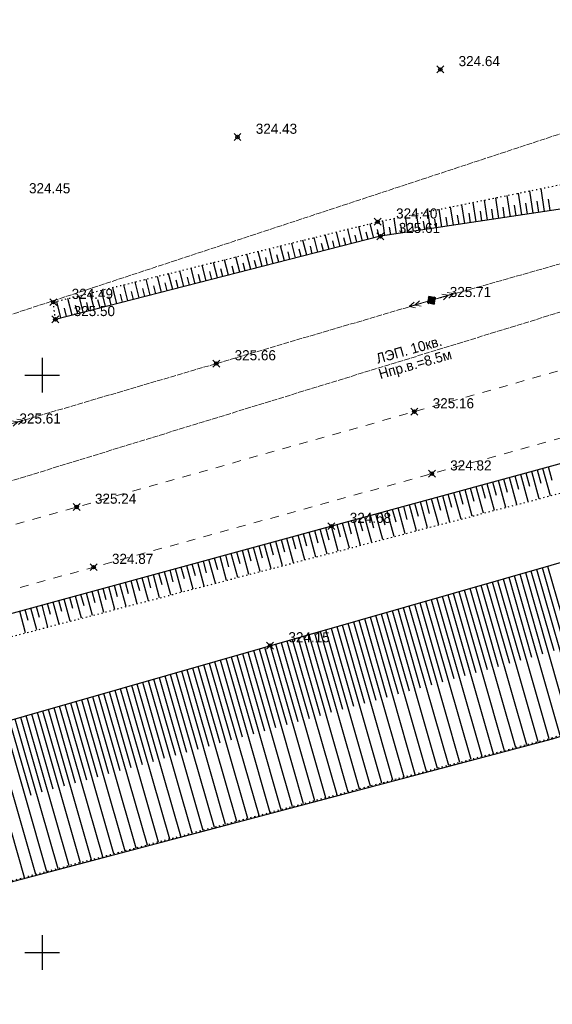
# Model space of a CAD drawing. Header units: metres. Extents: x 707528 to 709248, y 4308395 to 4311045.
# Tile 11 of 104: x 707727 to 707773, y 4308441 to 4308526. Entities that reach past the tile are written whole.
import ezdxf

# ---------------------------------------------------------------- set-up
doc = ezdxf.new("R2010")
doc.units = ezdxf.units.M
doc.header["$LTSCALE"] = 0.5
doc.header["$PDMODE"] = 35
doc.header["$PDSIZE"] = 0.3
for name, pattern in [('Auto_Street_NotBorder_Line_m1', [3, 1.5, -1.5]), ('Commnctn_Electr_VLP_High_Built_m1', [1, 1, 0]), ('Контура низ откосов  Штриховая 0.1-0.5 - - - - - - -', [0.6, 0.1, -0.5])]:
    doc.linetypes.add(name, pattern=pattern)
for name, color, linetype in [('(001) Сетка', 92, 'Continuous'), ('(004) Точки рельефа', 7, 'Continuous'), ('(022) Возд. Линии', 7, 'Continuous'), ('(027) Гидрография', 7, 'Continuous'), ('(035) Откосы', 7, 'Continuous')]:
    doc.layers.add(name, color=color, linetype=linetype)
doc.layers.add('AUTO#_ROADS_EXIST_L', color=7, linetype='Continuous', lineweight=15, true_color=0x000000)
doc.layers.add('COMMN_OBJCT_#####_B', color=7, linetype='Continuous', lineweight=15, true_color=0x000000)
doc.layers.add('COMMN_OBJCT_ELCTR_B', color=7, linetype='Continuous', true_color=0x000000)
doc.layers.add('COMMN_OBJCT_ELCTR_L', color=7, linetype='Continuous', true_color=0x000000)
doc.styles.add('BM-431', font='txt')
doc.styles.add('D-431', font='txt')

# ---------------------------------------------------------------- blocks, each defined once
blk = doc.blocks.new('ElectricHighVLP_m1')
at = {"layer": 'COMMN_OBJCT_ELCTR_B', "color": 18, "linetype": 'Continuous', "lineweight": 20, "true_color": 0x000000}
for p, q in [((0, 0), (4, 0)), ((3, 0), (2, 0.5)), ((3, 0), (2, -0.5)), ((4, 0), (3, 0.5)), ((4, 0), (3, -0.5))]:
    blk.add_line(p, q, dxfattribs=at)
blk = doc.blocks.new('CommnctnPoleRCsquare_m1')
at = {"layer": 'COMMN_OBJCT_#####_B', "lineweight": 13, "true_color": 0xfffffe}
blk.add_hatch(color=7, dxfattribs=at).paths.add_polyline_path([(-0.6, 0.6), (-0.6, -0.6), (0.6, -0.6), (0.6, 0.6)])
at = {"layer": 'COMMN_OBJCT_#####_B', "lineweight": 13, "true_color": 0x000000}
blk.add_hatch(color=18, dxfattribs=at).paths.add_polyline_path([(-0.1, 0, 1), (0.1, 0, 1)])
at = {"layer": 'COMMN_OBJCT_#####_B', "color": 18, "lineweight": 9, "true_color": 0x000000}
blk.add_lwpolyline([(0.6, 0.6), (-0.6, 0.6), (-0.6, -0.6), (0.6, -0.6)], close=True, dxfattribs=at)
blk.add_circle((0, 0), 0.1, dxfattribs=at)
blk = doc.blocks.new('Setka')
at = {"layer": '(001) Сетка'}
for p, q in [((0, 1.5), (0, -1.5)), ((-1.5, 0), (1.5, 0))]:
    blk.add_line(p, q, dxfattribs=at)

msp = doc.modelspace()

# ---------------------------------------------------------------- linework, layer by layer
at = {"layer": '(027) Гидрография', "color": 4, "elevation": 319.341}
msp.add_lwpolyline([(707567.997, 4308409.714), (707572.213, 4308410.824), (707620.984, 4308423.673), (707772.66, 4308463.725), (707924.336, 4308511.918), (708024.512, 4308543.363), (708124.69, 4308578.077), (708133.047, 4308582.686), (708145.112, 4308589.341), (708157.025, 4308592.604), (708191.793, 4308611.932)], dxfattribs=at)
at = {"layer": '(035) Откосы'}
for p, q in [((707770.996, 4308509.238, 324.895), (707770.704, 4308511.175, 324.895)), ((707771.983, 4308509.387, 324.895), (707771.684, 4308511.374, 324.895)), ((707766.059, 4308508.493, 324.895), (707765.805, 4308510.179, 324.895)), ((707767.047, 4308508.642, 324.895), (707766.785, 4308510.378, 324.895)), ((707768.034, 4308508.791, 324.895), (707767.764, 4308510.577, 324.895)), ((707769.021, 4308508.94, 324.895), (707768.744, 4308510.777, 324.895)), ((707770.009, 4308509.089, 324.895), (707769.724, 4308510.976, 324.895)), ((707771.49, 4308509.313, 324.895), (707771.342, 4308510.294, 324.895)), ((707772.477, 4308509.462, 324.895), (707772.325, 4308510.468, 324.895)), ((707762.11, 4308507.897, 324.895), (707761.885, 4308509.383, 324.895)), ((707763.097, 4308508.046, 324.895), (707762.865, 4308509.582, 324.895)), ((707764.084, 4308508.195, 324.895), (707763.845, 4308509.781, 324.895)), ((707765.072, 4308508.344, 324.895), (707764.825, 4308509.98, 324.895)), ((707766.553, 4308508.568, 324.895), (707766.424, 4308509.423, 324.895)), ((707767.54, 4308508.717, 324.895), (707767.407, 4308509.597, 324.895)), ((707768.528, 4308508.866, 324.895), (707768.391, 4308509.771, 324.895)), ((707769.515, 4308509.015, 324.895), (707769.375, 4308509.945, 324.895)), ((707770.502, 4308509.164, 324.895), (707770.358, 4308510.12, 324.895)), ((707758.16, 4308507.301, 324.895), (707757.966, 4308508.586, 324.895)), ((707759.147, 4308507.45, 324.895), (707758.946, 4308508.786, 324.895)), ((707760.135, 4308507.599, 324.895), (707759.926, 4308508.985, 324.895)), ((707761.122, 4308507.748, 324.895), (707760.906, 4308509.184, 324.895)), ((707761.616, 4308507.823, 324.895), (707761.506, 4308508.553, 324.895)), ((707762.603, 4308507.972, 324.895), (707762.489, 4308508.727, 324.895)), ((707763.591, 4308508.121, 324.895), (707763.473, 4308508.901, 324.895)), ((707764.578, 4308508.27, 324.895), (707764.457, 4308509.075, 324.895)), ((707765.565, 4308508.419, 324.895), (707765.44, 4308509.249, 324.895)), ((707754.282, 4308506.352, 324.895), (707753.96, 4308507.613, 324.895)), ((707755.25, 4308506.599, 324.895), (707754.929, 4308507.853, 324.895)), ((707756.217, 4308506.846, 324.895), (707755.898, 4308508.093, 324.895)), ((707756.701, 4308506.969, 324.895), (707756.542, 4308507.591, 324.895)), ((707757.185, 4308507.093, 324.895), (707756.868, 4308508.333, 324.895)), ((707757.668, 4308507.217, 324.895), (707757.51, 4308507.835, 324.895)), ((707758.654, 4308507.376, 324.895), (707758.555, 4308508.031, 324.895)), ((707759.641, 4308507.525, 324.895), (707759.538, 4308508.205, 324.895)), ((707760.629, 4308507.674, 324.895), (707760.522, 4308508.379, 324.895)), ((707751.38, 4308505.61, 324.895), (707751.052, 4308506.893, 324.895)), ((707752.347, 4308505.857, 324.895), (707752.021, 4308507.133, 324.895)), ((707753.315, 4308506.104, 324.895), (707752.991, 4308507.373, 324.895)), ((707753.798, 4308506.228, 324.895), (707753.637, 4308506.86, 324.895)), ((707754.766, 4308506.475, 324.895), (707754.605, 4308507.104, 324.895)), ((707755.733, 4308506.722, 324.895), (707755.574, 4308507.348, 324.895)), ((707747.51, 4308504.621, 324.895), (707747.175, 4308505.932, 324.895)), ((707748.477, 4308504.869, 324.895), (707748.144, 4308506.172, 324.895)), ((707749.445, 4308505.116, 324.895), (707749.113, 4308506.412, 324.895)), ((707749.928, 4308505.239, 324.895), (707749.763, 4308505.886, 324.895)), ((707750.412, 4308505.363, 324.895), (707750.083, 4308506.653, 324.895)), ((707750.896, 4308505.486, 324.895), (707750.732, 4308506.13, 324.895)), ((707751.863, 4308505.734, 324.895), (707751.7, 4308506.373, 324.895)), ((707752.831, 4308505.981, 324.895), (707752.668, 4308506.617, 324.895)), ((707744.607, 4308503.88, 324.895), (707744.267, 4308505.212, 324.895)), ((707745.575, 4308504.127, 324.895), (707745.236, 4308505.452, 324.895)), ((707746.542, 4308504.374, 324.895), (707746.206, 4308505.692, 324.895)), ((707747.026, 4308504.498, 324.895), (707746.858, 4308505.155, 324.895)), ((707747.993, 4308504.745, 324.895), (707747.826, 4308505.399, 324.895)), ((707748.961, 4308504.992, 324.895), (707748.795, 4308505.642, 324.895)), ((707740.737, 4308502.891, 324.895), (707740.39, 4308504.251, 324.895)), ((707741.705, 4308503.138, 324.895), (707741.359, 4308504.491, 324.895)), ((707742.672, 4308503.386, 324.895), (707742.328, 4308504.731, 324.895)), ((707743.156, 4308503.509, 324.895), (707742.985, 4308504.18, 324.895)), ((707743.64, 4308503.633, 324.895), (707743.298, 4308504.972, 324.895)), ((707744.123, 4308503.756, 324.895), (707743.953, 4308504.424, 324.895)), ((707745.091, 4308504.004, 324.895), (707744.921, 4308504.668, 324.895)), ((707746.058, 4308504.251, 324.895), (707745.89, 4308504.911, 324.895)), ((707737.835, 4308502.15, 324.895), (707737.482, 4308503.531, 324.895)), ((707738.802, 4308502.397, 324.895), (707738.451, 4308503.771, 324.895)), ((707739.77, 4308502.644, 324.895), (707739.421, 4308504.011, 324.895)), ((707740.253, 4308502.768, 324.895), (707740.079, 4308503.449, 324.895)), ((707741.221, 4308503.015, 324.895), (707741.048, 4308503.693, 324.895)), ((707742.188, 4308503.262, 324.895), (707742.016, 4308503.937, 324.895)), ((707733.965, 4308501.161, 324.895), (707733.605, 4308502.57, 324.895)), ((707734.932, 4308501.408, 324.895), (707734.574, 4308502.81, 324.895)), ((707735.9, 4308501.656, 324.895), (707735.543, 4308503.051, 324.895)), ((707736.383, 4308501.779, 324.895), (707736.206, 4308502.475, 324.895)), ((707736.867, 4308501.903, 324.895), (707736.513, 4308503.291, 324.895)), ((707737.351, 4308502.026, 324.895), (707737.174, 4308502.718, 324.895)), ((707738.318, 4308502.273, 324.895), (707738.143, 4308502.962, 324.895)), ((707739.286, 4308502.521, 324.895), (707739.111, 4308503.206, 324.895)), ((707730.095, 4308500.173, 324.895), (707729.728, 4308501.61, 324.895)), ((707731.062, 4308500.42, 324.895), (707730.697, 4308501.85, 324.895)), ((707732.03, 4308500.667, 324.895), (707731.666, 4308502.09, 324.895)), ((707732.997, 4308500.914, 324.895), (707732.635, 4308502.33, 324.895)), ((707733.481, 4308501.038, 324.895), (707733.301, 4308501.744, 324.895)), ((707734.448, 4308501.285, 324.895), (707734.269, 4308501.988, 324.895)), ((707735.416, 4308501.532, 324.895), (707735.237, 4308502.231, 324.895)), ((707730.578, 4308500.296, 324.895), (707730.395, 4308501.013, 324.895)), ((707731.546, 4308500.543, 324.895), (707731.364, 4308501.257, 324.895)), ((707732.513, 4308500.79, 324.895), (707732.332, 4308501.5, 324.895)), ((707772.489, 4308484.776, 325.823), (707771.845, 4308487.139, 325.823)), ((707772.65, 4308486.086, 325.823), (707772.327, 4308487.27, 325.823)), ((707769.588, 4308484.018, 325.823), (707768.952, 4308486.35, 325.823)), ((707769.753, 4308485.313, 325.823), (707769.434, 4308486.481, 325.823)), ((707770.555, 4308484.271, 325.823), (707769.916, 4308486.613, 325.823)), ((707770.718, 4308485.571, 325.823), (707770.398, 4308486.744, 325.823)), ((707771.522, 4308484.523, 325.823), (707770.88, 4308486.876, 325.823)), ((707771.684, 4308485.828, 325.823), (707771.362, 4308487.007, 325.823)), ((707765.89, 4308484.282, 325.823), (707765.577, 4308485.429, 325.823)), ((707766.686, 4308483.261, 325.823), (707766.059, 4308485.561, 325.823)), ((707766.856, 4308484.54, 325.823), (707766.541, 4308485.692, 325.823)), ((707767.654, 4308483.513, 325.823), (707767.023, 4308485.824, 325.823)), ((707767.821, 4308484.797, 325.823), (707767.505, 4308485.955, 325.823)), ((707768.621, 4308483.766, 325.823), (707767.988, 4308486.087, 325.823)), ((707768.787, 4308485.055, 325.823), (707768.47, 4308486.218, 325.823)), ((707762.993, 4308483.509, 325.823), (707762.684, 4308484.64, 325.823)), ((707763.785, 4308482.503, 325.823), (707763.166, 4308484.772, 325.823)), ((707763.959, 4308483.766, 325.823), (707763.648, 4308484.903, 325.823)), ((707764.752, 4308482.756, 325.823), (707764.131, 4308485.035, 325.823)), ((707764.924, 4308484.024, 325.823), (707764.613, 4308485.166, 325.823)), ((707765.719, 4308483.008, 325.823), (707765.095, 4308485.298, 325.823)), ((707759.917, 4308481.493, 325.823), (707759.309, 4308483.72, 325.823)), ((707760.096, 4308482.735, 325.823), (707759.791, 4308483.851, 325.823)), ((707760.884, 4308481.746, 325.823), (707760.274, 4308483.983, 325.823)), ((707761.062, 4308482.993, 325.823), (707760.756, 4308484.114, 325.823)), ((707761.851, 4308481.998, 325.823), (707761.238, 4308484.246, 325.823)), ((707762.027, 4308483.251, 325.823), (707761.72, 4308484.377, 325.823)), ((707762.818, 4308482.251, 325.823), (707762.202, 4308484.509, 325.823)), ((707757.015, 4308480.736, 325.823), (707756.417, 4308482.931, 325.823)), ((707757.199, 4308481.962, 325.823), (707756.899, 4308483.062, 325.823)), ((707757.982, 4308480.988, 325.823), (707757.381, 4308483.194, 325.823)), ((707758.164, 4308482.22, 325.823), (707757.863, 4308483.325, 325.823)), ((707758.95, 4308481.241, 325.823), (707758.345, 4308483.457, 325.823)), ((707759.13, 4308482.477, 325.823), (707758.827, 4308483.588, 325.823)), ((707753.336, 4308480.931, 325.823), (707753.042, 4308482.01, 325.823)), ((707754.114, 4308479.978, 325.823), (707753.524, 4308482.142, 325.823)), ((707754.302, 4308481.189, 325.823), (707754.006, 4308482.273, 325.823)), ((707755.081, 4308480.231, 325.823), (707754.488, 4308482.405, 325.823)), ((707755.267, 4308481.446, 325.823), (707754.97, 4308482.536, 325.823)), ((707756.048, 4308480.483, 325.823), (707755.452, 4308482.668, 325.823)), ((707756.233, 4308481.704, 325.823), (707755.934, 4308482.799, 325.823)), ((707750.439, 4308480.158, 325.823), (707750.149, 4308481.221, 325.823)), ((707751.213, 4308479.221, 325.823), (707750.631, 4308481.353, 325.823)), ((707751.405, 4308480.415, 325.823), (707751.113, 4308481.484, 325.823)), ((707752.18, 4308479.473, 325.823), (707751.595, 4308481.616, 325.823)), ((707752.37, 4308480.673, 325.823), (707752.077, 4308481.747, 325.823)), ((707753.147, 4308479.726, 325.823), (707752.56, 4308481.879, 325.823)), ((707747.344, 4308478.21, 325.823), (707746.774, 4308480.3, 325.823)), ((707747.542, 4308479.384, 325.823), (707747.256, 4308480.432, 325.823)), ((707748.311, 4308478.463, 325.823), (707747.738, 4308480.563, 325.823)), ((707748.508, 4308479.642, 325.823), (707748.22, 4308480.695, 325.823)), ((707749.278, 4308478.716, 325.823), (707748.703, 4308480.826, 325.823)), ((707749.473, 4308479.9, 325.823), (707749.185, 4308480.958, 325.823)), ((707750.245, 4308478.968, 325.823), (707749.667, 4308481.089, 325.823)), ((707744.443, 4308477.453, 325.823), (707743.881, 4308479.511, 325.823)), ((707744.645, 4308478.611, 325.823), (707744.363, 4308479.643, 325.823)), ((707745.41, 4308477.705, 325.823), (707744.846, 4308479.774, 325.823)), ((707745.611, 4308478.869, 325.823), (707745.328, 4308479.906, 325.823)), ((707746.377, 4308477.958, 325.823), (707745.81, 4308480.037, 325.823)), ((707746.576, 4308479.127, 325.823), (707746.292, 4308480.169, 325.823)), ((707740.782, 4308477.58, 325.823), (707740.506, 4308478.591, 325.823)), ((707741.541, 4308476.695, 325.823), (707740.989, 4308478.722, 325.823)), ((707741.748, 4308477.838, 325.823), (707741.471, 4308478.854, 325.823)), ((707742.509, 4308476.948, 325.823), (707741.953, 4308478.985, 325.823)), ((707742.714, 4308478.096, 325.823), (707742.435, 4308479.117, 325.823)), ((707743.476, 4308477.2, 325.823), (707742.917, 4308479.248, 325.823)), ((707743.679, 4308478.353, 325.823), (707743.399, 4308479.38, 325.823)), ((707772.245, 4308478.691, 323.57), (707776.181, 4308464.948, 323.57)), ((707737.885, 4308476.807, 325.823), (707737.614, 4308477.802, 325.823)), ((707738.64, 4308475.938, 325.823), (707738.096, 4308477.933, 325.823)), ((707738.851, 4308477.064, 325.823), (707738.578, 4308478.065, 325.823)), ((707739.607, 4308476.19, 325.823), (707739.06, 4308478.196, 325.823)), ((707739.816, 4308477.322, 325.823), (707739.542, 4308478.328, 325.823)), ((707740.574, 4308476.443, 325.823), (707740.024, 4308478.459, 325.823)), ((707769.361, 4308477.865, 323.57), (707773.321, 4308464.039, 323.57)), ((707769.842, 4308478.003, 323.57), (707771.82, 4308471.097, 323.57)), ((707770.323, 4308478.14, 323.57), (707774.274, 4308464.342, 323.57)), ((707770.803, 4308478.278, 323.57), (707772.777, 4308471.386, 323.57)), ((707771.284, 4308478.416, 323.57), (707775.228, 4308464.645, 323.57)), ((707771.765, 4308478.553, 323.57), (707773.734, 4308471.675, 323.57)), ((707734.988, 4308476.033, 325.823), (707734.721, 4308477.013, 325.823)), ((707735.739, 4308475.18, 325.823), (707735.203, 4308477.144, 325.823)), ((707735.954, 4308476.291, 325.823), (707735.685, 4308477.276, 325.823)), ((707736.706, 4308475.433, 325.823), (707736.167, 4308477.407, 325.823)), ((707736.919, 4308476.549, 325.823), (707736.649, 4308477.539, 325.823)), ((707737.673, 4308475.685, 325.823), (707737.132, 4308477.67, 325.823)), ((707765.997, 4308476.901, 323.57), (707767.971, 4308470.006, 323.57)), ((707766.477, 4308477.039, 323.57), (707770.429, 4308463.239, 323.57)), ((707766.958, 4308477.177, 323.57), (707768.935, 4308470.272, 323.57)), ((707767.439, 4308477.314, 323.57), (707771.396, 4308463.494, 323.57)), ((707767.919, 4308477.452, 323.57), (707769.9, 4308470.537, 323.57)), ((707768.4, 4308477.59, 323.57), (707772.364, 4308463.75, 323.57)), ((707768.881, 4308477.727, 323.57), (707770.862, 4308470.808, 323.57)), ((707731.87, 4308474.17, 325.823), (707731.346, 4308476.092, 325.823)), ((707732.091, 4308475.26, 325.823), (707731.828, 4308476.224, 325.823)), ((707732.837, 4308474.423, 325.823), (707732.31, 4308476.355, 325.823)), ((707733.057, 4308475.518, 325.823), (707732.792, 4308476.487, 325.823)), ((707733.805, 4308474.675, 325.823), (707733.275, 4308476.618, 325.823)), ((707734.022, 4308475.776, 325.823), (707733.757, 4308476.75, 325.823)), ((707734.772, 4308474.928, 325.823), (707734.239, 4308476.881, 325.823)), ((707763.112, 4308476.076, 323.57), (707765.079, 4308469.21, 323.57)), ((707763.593, 4308476.213, 323.57), (707767.528, 4308462.473, 323.57)), ((707764.074, 4308476.351, 323.57), (707766.043, 4308469.476, 323.57)), ((707764.555, 4308476.489, 323.57), (707768.495, 4308462.728, 323.57)), ((707765.035, 4308476.626, 323.57), (707767.007, 4308469.741, 323.57)), ((707765.516, 4308476.764, 323.57), (707769.462, 4308462.984, 323.57)), ((707728.969, 4308473.413, 325.823), (707728.453, 4308475.303, 325.823)), ((707729.194, 4308474.487, 325.823), (707728.935, 4308475.435, 325.823)), ((707729.936, 4308473.665, 325.823), (707729.418, 4308475.566, 325.823)), ((707730.16, 4308474.745, 325.823), (707729.9, 4308475.698, 325.823)), ((707730.903, 4308473.918, 325.823), (707730.382, 4308475.829, 325.823)), ((707731.125, 4308475.002, 325.823), (707730.864, 4308475.961, 325.823)), ((707760.228, 4308475.25, 323.57), (707762.186, 4308468.414, 323.57)), ((707760.709, 4308475.387, 323.57), (707764.627, 4308461.707, 323.57)), ((707761.19, 4308475.525, 323.57), (707763.15, 4308468.68, 323.57)), ((707761.67, 4308475.663, 323.57), (707765.594, 4308461.962, 323.57)), ((707762.151, 4308475.8, 323.57), (707764.114, 4308468.945, 323.57)), ((707762.632, 4308475.938, 323.57), (707766.561, 4308462.218, 323.57)), ((707727.035, 4308472.908, 325.823), (707726.525, 4308474.777, 325.823)), ((707727.263, 4308473.971, 325.823), (707727.007, 4308474.909, 325.823)), ((707728.002, 4308473.16, 325.823), (707727.489, 4308475.04, 325.823)), ((707728.228, 4308474.229, 325.823), (707727.971, 4308475.172, 325.823)), ((707757.344, 4308474.424, 323.57), (707759.293, 4308467.618, 323.57)), ((707757.825, 4308474.561, 323.57), (707761.726, 4308460.941, 323.57)), ((707758.306, 4308474.699, 323.57), (707760.258, 4308467.884, 323.57)), ((707758.786, 4308474.837, 323.57), (707762.693, 4308461.196, 323.57)), ((707759.267, 4308474.974, 323.57), (707761.222, 4308468.149, 323.57)), ((707759.748, 4308475.112, 323.57), (707763.66, 4308461.451, 323.57)), ((707754.46, 4308473.598, 323.57), (707756.401, 4308466.822, 323.57)), ((707754.941, 4308473.735, 323.57), (707758.825, 4308460.175, 323.57)), ((707755.422, 4308473.873, 323.57), (707757.365, 4308467.088, 323.57)), ((707755.902, 4308474.011, 323.57), (707759.792, 4308460.43, 323.57)), ((707756.383, 4308474.148, 323.57), (707758.329, 4308467.353, 323.57)), ((707756.864, 4308474.286, 323.57), (707760.759, 4308460.685, 323.57)), ((707751.096, 4308472.634, 323.57), (707754.956, 4308459.153, 323.57)), ((707751.576, 4308472.772, 323.57), (707753.508, 4308466.026, 323.57)), ((707752.057, 4308472.909, 323.57), (707755.924, 4308459.409, 323.57)), ((707752.538, 4308473.047, 323.57), (707754.472, 4308466.292, 323.57)), ((707753.018, 4308473.185, 323.57), (707756.891, 4308459.664, 323.57)), ((707753.499, 4308473.322, 323.57), (707755.437, 4308466.557, 323.57)), ((707753.98, 4308473.46, 323.57), (707757.858, 4308459.919, 323.57)), ((707748.212, 4308471.808, 323.57), (707752.055, 4308458.387, 323.57)), ((707748.692, 4308471.946, 323.57), (707750.616, 4308465.23, 323.57)), ((707749.173, 4308472.083, 323.57), (707753.022, 4308458.642, 323.57)), ((707749.654, 4308472.221, 323.57), (707751.58, 4308465.496, 323.57)), ((707750.134, 4308472.359, 323.57), (707753.989, 4308458.898, 323.57)), ((707750.615, 4308472.496, 323.57), (707752.544, 4308465.761, 323.57)), ((707745.328, 4308470.982, 323.57), (707749.154, 4308457.621, 323.57)), ((707745.808, 4308471.12, 323.57), (707747.723, 4308464.434, 323.57)), ((707746.289, 4308471.257, 323.57), (707750.121, 4308457.876, 323.57)), ((707746.77, 4308471.395, 323.57), (707748.687, 4308464.7, 323.57)), ((707747.25, 4308471.533, 323.57), (707751.088, 4308458.132, 323.57)), ((707747.731, 4308471.67, 323.57), (707749.651, 4308464.965, 323.57)), ((707742.444, 4308470.156, 323.57), (707746.253, 4308456.855, 323.57)), ((707742.924, 4308470.294, 323.57), (707744.83, 4308463.638, 323.57)), ((707743.405, 4308470.432, 323.57), (707747.22, 4308457.11, 323.57)), ((707743.886, 4308470.569, 323.57), (707745.795, 4308463.904, 323.57)), ((707744.366, 4308470.707, 323.57), (707748.187, 4308457.366, 323.57)), ((707744.847, 4308470.845, 323.57), (707746.759, 4308464.169, 323.57)), ((707739.56, 4308469.33, 323.57), (707743.352, 4308456.089, 323.57)), ((707740.04, 4308469.468, 323.57), (707741.938, 4308462.842, 323.57)), ((707740.521, 4308469.606, 323.57), (707744.319, 4308456.344, 323.57)), ((707741.002, 4308469.743, 323.57), (707742.902, 4308463.108, 323.57)), ((707741.482, 4308469.881, 323.57), (707745.286, 4308456.6, 323.57)), ((707741.963, 4308470.019, 323.57), (707743.866, 4308463.373, 323.57)), ((707736.195, 4308468.367, 323.57), (707738.081, 4308461.781, 323.57)), ((707736.676, 4308468.504, 323.57), (707740.451, 4308455.323, 323.57)), ((707737.156, 4308468.642, 323.57), (707739.045, 4308462.046, 323.57)), ((707737.637, 4308468.78, 323.57), (707741.418, 4308455.578, 323.57)), ((707738.118, 4308468.917, 323.57), (707740.009, 4308462.312, 323.57)), ((707738.598, 4308469.055, 323.57), (707742.385, 4308455.834, 323.57)), ((707739.079, 4308469.193, 323.57), (707740.974, 4308462.577, 323.57)), ((707733.311, 4308467.541, 323.57), (707735.188, 4308460.985, 323.57)), ((707733.792, 4308467.678, 323.57), (707737.549, 4308454.557, 323.57)), ((707734.272, 4308467.816, 323.57), (707736.153, 4308461.25, 323.57)), ((707734.753, 4308467.954, 323.57), (707738.517, 4308454.812, 323.57)), ((707735.234, 4308468.091, 323.57), (707737.117, 4308461.516, 323.57)), ((707735.714, 4308468.229, 323.57), (707739.484, 4308455.067, 323.57)), ((707730.427, 4308466.715, 323.57), (707732.296, 4308460.189, 323.57)), ((707730.908, 4308466.852, 323.57), (707734.648, 4308453.791, 323.57)), ((707731.388, 4308466.99, 323.57), (707733.26, 4308460.454, 323.57)), ((707731.869, 4308467.128, 323.57), (707735.615, 4308454.046, 323.57)), ((707732.35, 4308467.265, 323.57), (707734.224, 4308460.72, 323.57)), ((707732.83, 4308467.403, 323.57), (707736.582, 4308454.301, 323.57)), ((707727.543, 4308465.889, 323.57), (707729.403, 4308459.393, 323.57)), ((707728.024, 4308466.026, 323.57), (707731.747, 4308453.025, 323.57)), ((707728.504, 4308466.164, 323.57), (707730.367, 4308459.658, 323.57)), ((707728.985, 4308466.302, 323.57), (707732.714, 4308453.28, 323.57)), ((707729.466, 4308466.439, 323.57), (707731.332, 4308459.924, 323.57)), ((707729.946, 4308466.577, 323.57), (707733.681, 4308453.535, 323.57)), ((707725.14, 4308465.201, 323.57), (707728.846, 4308452.258, 323.57)), ((707725.62, 4308465.338, 323.57), (707727.475, 4308458.862, 323.57)), ((707726.101, 4308465.476, 323.57), (707729.813, 4308452.514, 323.57)), ((707726.582, 4308465.614, 323.57), (707728.439, 4308459.128, 323.57)), ((707727.062, 4308465.751, 323.57), (707730.78, 4308452.769, 323.57)), ((707723.217, 4308464.65, 323.57), (707726.912, 4308451.748, 323.57)), ((707724.178, 4308464.925, 323.57), (707727.879, 4308452.003, 323.57))]:
    msp.add_line(p, q, dxfattribs=at)
at = {"layer": '(035) Откосы', "flags": 128}
for points, elevation in [([(708137.705, 4308599.41), (708078.498, 4308577.812), (708019.277, 4308559.238), (707980.751, 4308549.372), (707918.355, 4308530.98), (707880.871, 4308519.593), (707813.504, 4308498.502), (707717.773, 4308472.39), (707667.522, 4308456.575), (707622.834, 4308444.131), (707562.433, 4308428.006)], 325.823), ([(707565.599, 4308417.604), (707622.053, 4308434.788), (707672.002, 4308448.908), (707718.643, 4308463.34), (707813.86, 4308490.609), (707881.96, 4308510.498), (707919.958, 4308523.193), (707981.907, 4308540.815), (708022.015, 4308552.855), (708079.55, 4308570.875), (708133.435, 4308593.18), (708145.499, 4308596.364), (708145.779, 4308596.51)], 323.57), ([(707825.116, 4308520.399), (707807.571, 4308518.36), (707781.052, 4308510.756), (707757.768, 4308507.242), (707729.611, 4308500.049)], 324.895)]:
    msp.add_lwpolyline(points, dxfattribs=dict(at, elevation=elevation))
at = {"layer": '(035) Откосы', "linetype": 'Контура низ откосов  Штриховая 0.1-0.5 - - - - - - -'}
for points, elevation in [([(707564.254, 4308422.023), (707622.653, 4308440.027), (707667.947, 4308454.599), (707718.035, 4308470.558), (707813.433, 4308495.466), (707882.449, 4308516.262), (707919.713, 4308527.533), (707982.751, 4308546.215), (708021.758, 4308556.681), (708078.983, 4308576.029), (708137.705, 4308597.247), (708137.705, 4308599.41)], 324.272), ([(707567.972, 4308409.81), (707572.188, 4308410.921), (707620.959, 4308423.77), (707772.632, 4308463.821), (707924.306, 4308512.014), (708024.481, 4308543.458), (708124.649, 4308578.169), (708132.999, 4308582.774), (708145.074, 4308589.434), (708145.285, 4308589.491)], 319.341), ([(707729.611, 4308500.049), (707729.438, 4308501.538), (707757.536, 4308508.499), (707780.139, 4308513.092), (707807.354, 4308519.045), (707824.745, 4308521.955), (707825.116, 4308520.399)], 324.895)]:
    msp.add_lwpolyline(points, dxfattribs=dict(at, elevation=elevation))
at = {"color": 0, "linetype": 'ByBlock', "lineweight": -2, "transparency": 16777216}
for p in [(707762.953, 4308521.688, 324.642), (707745.386, 4308515.837, 324.435), (707757.536, 4308508.499, 324.399), (707757.768, 4308507.242, 325.61), (707729.438, 4308501.538, 324.487), (707762.189, 4308501.701, 325.71), (707729.611, 4308500.049, 325.501), (707743.551, 4308496.222, 325.661), (707760.707, 4308492.062, 325.162), (707762.224, 4308486.686, 324.822), (707731.454, 4308483.806, 325.235), (707753.524, 4308482.142, 324.682), (707732.925, 4308478.593, 324.868), (707748.212, 4308471.808, 324.15)]:
    msp.add_point(p, dxfattribs=at)
at = {"layer": 'AUTO#_ROADS_EXIST_L', "linetype": 'Auto_Street_NotBorder_Line_m1', "lineweight": 15, "flags": 128}
for points, elevation in [([(708144.126, 4308568.435), (708144.126, 4308568.435), (708147.799, 4308622.715), (708135.298, 4308615.727), (708115.34, 4308601.85), (708068.41, 4308582.072), (708018.295, 4308564.616), (707981.449, 4308553.682), (707918.088, 4308533.035), (707879.635, 4308521.878), (707812.555, 4308500.587), (707561.451, 4308431.232)], 325.994), ([(707560.163, 4308435.464), (707811.659, 4308506.441), (707878.313, 4308526.754), (707916.666, 4308537.594), (707980.147, 4308559.782), (708015.887, 4308570.726), (708066.59, 4308587.394), (708112.982, 4308606.026), (708121.867, 4308613.173), (708120.084, 4308617.452), (708114.106, 4308619.878)], 325.99)]:
    msp.add_lwpolyline(points, dxfattribs=dict(at, elevation=elevation))
at = {"layer": 'COMMN_OBJCT_ELCTR_L', "linetype": 'Commnctn_Electr_VLP_High_Built_m1', "lineweight": 20, "flags": 128}
for points, elevation in [([(707559.857, 4308436.469), (707591.057, 4308445.274), (707653.95, 4308464.224), (707719.826, 4308484.231), (707783.035, 4308503.658), (707846.224, 4308523.491), (707914.765, 4308544.825), (707979.96, 4308565.054), (708042.477, 4308584.491), (708135.818, 4308613.314), (708166.739, 4308624.854), (708194.357, 4308635.494), (708173.508, 4308716.069)], 326.168), ([(707556.588, 4308447.208), (707663.533, 4308479.367), (707719.586, 4308498.429), (707775.514, 4308516.831), (707832.756, 4308535.152), (708068.359, 4308609.08), (708068.718, 4308615.687)], 325.416), ([(707558.157, 4308442.053), (707617.443, 4308459.38), (707658.486, 4308471.245), (707724.913, 4308490.743), (707762.189, 4308501.701), (707808.647, 4308514.861), (707843.269, 4308525.788)], 325.623)]:
    msp.add_lwpolyline(points, dxfattribs=dict(at, elevation=elevation))

# ---------------------------------------------------------------- block references
at = {"layer": '(001) Сетка'}
for p in [(707728.465, 4308495.231), (707728.465, 4308445.231)]:
    msp.add_blockref('Setka', p, dxfattribs=at)
at = {"layer": 'COMMN_OBJCT_#####_B', "color": 18, "true_color": 0x000000, "xscale": 0.5, "yscale": 0.5, "zscale": 0.5, "rotation": 347.8261480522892}
msp.add_blockref('CommnctnPoleRCsquare_m1', (707762.189, 4308501.701, -1.048), dxfattribs=at)
at = {"layer": 'COMMN_OBJCT_ELCTR_B'}
for p, xscale, yscale, zscale, rotation in [((707762.189, 4308501.701, -1.048), 0.5, 0.5, 0.5, 16.7749167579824), ((707762.189, 4308501.701, -1.048), 0.4999999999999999, 0.4999999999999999, 0.4999999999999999, 195.9551830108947), ((707724.913, 4308490.743, -1.145), 0.5, 0.5, 0.5, 16.7749167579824)]:
    msp.add_blockref('ElectricHighVLP_m1', p, dxfattribs=dict(at, xscale=xscale, yscale=yscale, zscale=zscale, rotation=rotation))

# ---------------------------------------------------------------- texts
at = {"layer": '(004) Точки рельефа', "style": 'D-431'}
for s, p in [('324.64', (707764.54, 4308521.974, 324.642)), ('324.43', (707746.972, 4308516.117, 324.435)), ('324.45', (707727.325, 4308510.967, 324.45)), ('324.40', (707759.122, 4308508.782, 324.399)), ('325.61', (707759.354, 4308507.527, 325.61)), ('324.49', (707731.024, 4308501.822, 324.487)), ('325.71', (707763.775, 4308501.982, 325.71)), ('325.50', (707731.197, 4308500.332, 325.501)), ('325.66', (707745.137, 4308496.507, 325.661)), ('325.16', (707762.293, 4308492.347, 325.162)), ('325.61', (707726.499, 4308491.028, 325.613)), ('324.82', (707763.811, 4308486.969, 324.822)), ('325.24', (707733.04, 4308484.087, 325.235)), ('324.68', (707755.11, 4308482.427, 324.682)), ('324.87', (707734.511, 4308478.877, 324.868)), ('324.15', (707749.798, 4308472.089, 324.15))]:
    msp.add_text(s, height=0.875, dxfattribs=at).set_placement(p)
at = {"layer": '(022) Возд. Линии', "style": 'BM-431'}
msp.add_text('Hпр.в.=8.5м', height=0.875, rotation=15.76004, dxfattribs=at).set_placement((707757.757, 4308494.871, 325.99))
msp.add_text('Hпр.в.=8.5м', height=0.875, rotation=15.76004, dxfattribs=at).set_placement((707757.757, 4308494.871, 325.99))
at = {"layer": '(022) Возд. Линии', "insert": (707757.3, 4308497.05, 325.99), "char_height": 0.875, "attachment_point": 1, "rotation": 15.76004, "style": 'BM-431'}
msp.add_mtext('ЛЭП. 10кв.', dxfattribs=at)
msp.add_mtext('ЛЭП. 10кв.', dxfattribs=at)

doc.saveas('drawing.dxf')
